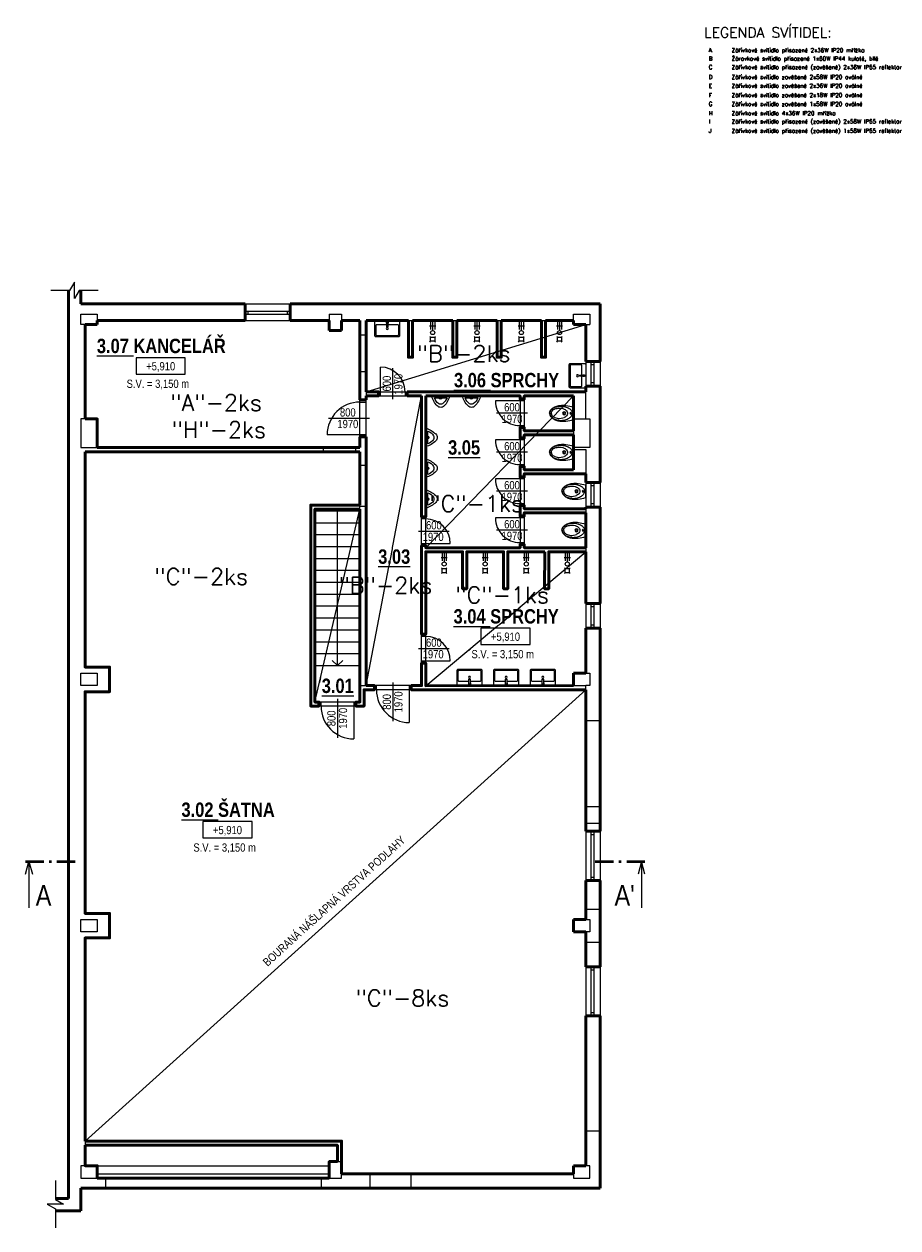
# Model space of a CAD drawing. Header units: millimetres. Extents: x 26475 to 167985, y -34926 to 83462.
# Tile 17 of 19: x 110820 to 132110, y 54127 to 83462. Entities that reach past the tile are written whole.
import ezdxf
from ezdxf.enums import TextEntityAlignment as Align

# ---------------------------------------------------------------- set-up
doc = ezdxf.new("R2010")
doc.units = ezdxf.units.MM
doc.header["$LTSCALE"] = 400
doc.layers.get('0').update_dxf_attribs({"color": 250})
doc.layers.add('6-TEXT', color=3, linetype='Continuous')
for name, color, linetype, lineweight in [('B_pohled', 7, 'Continuous', 18), ('B_rozhraní', 7, 'Continuous', 13), ('B_sanita', 7, 'Continuous', 18), ('B_výplně otvorů', 7, 'Continuous', 18), ('B_řez', 7, 'Continuous', 50), ('N_popis', 10, 'Continuous', 13), ('S_kce_pohled', 7, 'Continuous', 18), ('S_kóty_výškové', 160, 'Continuous', 13), ('S_popis', 10, 'Continuous', 13), ('S_popis místnosti', 10, 'Continuous', 13), ('S_tenká', 120, 'Continuous', 18), ('S_tlustá', 220, 'Continuous', 50), ('S_výplně otvorů', 84, 'Continuous', 18)]:
    doc.layers.add(name, color=color, linetype=linetype, lineweight=lineweight)
doc.styles.add('ROMANS', font='romans.shx', dxfattribs={"width": 0.8})
doc.styles.get("Standard").update_dxf_attribs({"font": 'ARIALN.TTF'})

# ---------------------------------------------------------------- blocks, each defined once
blk = doc.blocks.new('*U71')
at = {"color": 0}
for p, q in [((0, 75), (1100, 75)), ((0, 75), (0, 0)), ((0, 0), (1100, 0)), ((75, 75), (75, 0)), ((1025, 0), (1025, 75)), ((1100, 0), (1100, 75))]:
    blk.add_line(p, q, dxfattribs=at)
blk = doc.blocks.new('*U75')
at = {"color": 0}
for p, q in [((0, 75), (1200, 75)), ((0, 75), (0, 0)), ((0, 0), (1200, 0)), ((75, 75), (75, 0)), ((1125, 0), (1125, 75)), ((1200, 0), (1200, 75))]:
    blk.add_line(p, q, dxfattribs=at)
blk = doc.blocks.new('*U81')
for p, q in [((12, 0), (0, 0)), ((0, 0), (0, -4)), ((12, -4), (12, 0)), ((0, -4), (12, -4))]:
    blk.add_line(p, q)
blk.add_attdef('VYSKA', text='', height=2).set_placement((6, -3.08), align=Align.CENTER)
blk = doc.blocks.new('*U85')
at = {"color": 0}
for p, q in [((0, 75), (600, 75)), ((0, 75), (0, 0)), ((0, 0), (600, 0)), ((75, 75), (75, 0)), ((525, 0), (525, 75)), ((600, 0), (600, 75))]:
    blk.add_line(p, q, dxfattribs=at)
blk = doc.blocks.new('*U97')
at = {"linetype": 'ByBlock'}
for p, q in [((-400, 0), (-450, 0)), ((-400, -100), (-400, 0)), ((-400, -100), (-450, -100)), ((400, 0), (400, -100)), ((450, 0), (400, 0)), ((400, -100), (400, -900)), ((450, -100), (400, -100))]:
    blk.add_line(p, q, dxfattribs=at)
for p, q in [((-450, -100), (-450, 0)), ((0, 78), (0, -871)), ((450, -100), (450, 0))]:
    blk.add_line(p, q)
at = {"linetype": 'Continuous'}
for p, q in [((400, 0), (-400, 0)), ((400, -100), (-400, -100))]:
    blk.add_line(p, q, dxfattribs=at)
at = {"linetype": 'ByBlock'}
blk.add_arc((400, -100), 800, 180, 270, dxfattribs=at)
at = {"flags": 8}
blk.add_attdef('SIRKA', text='', height=100, rotation=90, dxfattribs=at).set_placement((13, -397), align=Align.BOTTOM_CENTER)
blk.add_attdef('VYSKA', text='', height=100, rotation=90, dxfattribs=at).set_placement((35, -396), align=Align.TOP_CENTER)
blk = doc.blocks.new('*U88')
at = {"linetype": 'ByBlock'}
for p, q in [((-400, 0), (-450, 0)), ((-400, -100), (-400, 0)), ((-400, -100), (-450, -100)), ((400, 0), (400, -100)), ((450, 0), (400, 0)), ((400, -100), (400, -900)), ((450, -100), (400, -100))]:
    blk.add_line(p, q, dxfattribs=at)
for p, q in [((-450, -100), (-450, 0)), ((0, 78), (0, -871)), ((450, -100), (450, 0))]:
    blk.add_line(p, q)
at = {"linetype": 'Continuous'}
for p, q in [((400, 0), (-400, 0)), ((400, -100), (-400, -100))]:
    blk.add_line(p, q, dxfattribs=at)
at = {"linetype": 'ByBlock'}
blk.add_arc((400, -100), 800, 180, 270, dxfattribs=at)
at = {"flags": 8}
blk.add_attdef('SIRKA', text='', height=100, rotation=90, dxfattribs=at).set_placement((13, -397), align=Align.BOTTOM_CENTER)
blk.add_attdef('VYSKA', text='', height=100, rotation=90, dxfattribs=at).set_placement((35, -396), align=Align.TOP_CENTER)
blk = doc.blocks.new('*U98')
for p, q in [((0, -78), (0, 671)), ((-350, 100), (-350, 0)), ((350, 100), (350, 0))]:
    blk.add_line(p, q)
at = {"linetype": 'ByBlock'}
for p, q in [((300, 100), (300, 700)), ((-300, 100), (-350, 100)), ((-300, 0), (-350, 0)), ((-300, 100), (-300, 0)), ((300, 0), (300, 100)), ((350, 100), (300, 100)), ((350, 0), (300, 0))]:
    blk.add_line(p, q, dxfattribs=at)
at = {"linetype": 'Continuous'}
for p, q in [((300, 100), (-300, 100)), ((300, 0), (-300, 0))]:
    blk.add_line(p, q, dxfattribs=at)
at = {"linetype": 'ByBlock'}
blk.add_arc((300, 100), 600, 90, 180, dxfattribs=at)
at = {"flags": 8}
blk.add_attdef('SIRKA', text='', height=100, rotation=90, dxfattribs=at).set_placement((13, 299), align=Align.BOTTOM_CENTER)
blk.add_attdef('VYSKA', text='', height=100, rotation=90, dxfattribs=at).set_placement((35, 290), align=Align.TOP_CENTER)
blk = doc.blocks.new('*U90')
for p, q in [((0, -78), (0, 671)), ((-350, 100), (-350, 0)), ((350, 100), (350, 0))]:
    blk.add_line(p, q)
at = {"linetype": 'ByBlock'}
for p, q in [((300, 100), (300, 700)), ((-300, 100), (-350, 100)), ((-300, 0), (-350, 0)), ((-300, 100), (-300, 0)), ((300, 0), (300, 100)), ((350, 100), (300, 100)), ((350, 0), (300, 0))]:
    blk.add_line(p, q, dxfattribs=at)
at = {"linetype": 'Continuous'}
for p, q in [((300, 100), (-300, 100)), ((300, 0), (-300, 0))]:
    blk.add_line(p, q, dxfattribs=at)
at = {"linetype": 'ByBlock'}
blk.add_arc((300, 100), 600, 90, 180, dxfattribs=at)
at = {"flags": 8}
blk.add_attdef('SIRKA', text='', height=100, rotation=90, dxfattribs=at).set_placement((13, 299), align=Align.BOTTOM_CENTER)
blk.add_attdef('VYSKA', text='', height=100, rotation=90, dxfattribs=at).set_placement((35, 290), align=Align.TOP_CENTER)
blk = doc.blocks.new('*U91')
at = {"linetype": 'ByBlock'}
for p, q in [((-350, 0), (-300, 0)), ((-300, 0), (-300, -100)), ((300, -100), (300, 0)), ((-350, -100), (-300, -100)), ((-300, -100), (-300, -700)), ((300, 0), (350, 0)), ((300, -100), (350, -100))]:
    blk.add_line(p, q, dxfattribs=at)
for p, q in [((-350, -100), (-350, 0)), ((0, 78), (0, -671)), ((350, -100), (350, 0))]:
    blk.add_line(p, q)
at = {"linetype": 'Continuous'}
for p, q in [((-300, 0), (300, 0)), ((-300, -100), (300, -100))]:
    blk.add_line(p, q, dxfattribs=at)
at = {"linetype": 'ByBlock'}
blk.add_arc((-300, -100), 600, 270, 0, dxfattribs=at)
at = {"flags": 8}
blk.add_attdef('SIRKA', text='', height=100, rotation=90, dxfattribs=at).set_placement((13, -297), align=Align.BOTTOM_CENTER)
blk.add_attdef('VYSKA', text='', height=100, rotation=90, dxfattribs=at).set_placement((35, -296), align=Align.TOP_CENTER)
blk = doc.blocks.new('*U99')
at = {"linetype": 'ByBlock'}
for p, q in [((-350, 0), (-300, 0)), ((-300, 0), (-300, -100)), ((300, -100), (300, 0)), ((-350, -100), (-300, -100)), ((-300, -100), (-300, -700)), ((300, 0), (350, 0)), ((300, -100), (350, -100))]:
    blk.add_line(p, q, dxfattribs=at)
for p, q in [((-350, -100), (-350, 0)), ((0, 78), (0, -671)), ((350, -100), (350, 0))]:
    blk.add_line(p, q)
at = {"linetype": 'Continuous'}
for p, q in [((-300, 0), (300, 0)), ((-300, -100), (300, -100))]:
    blk.add_line(p, q, dxfattribs=at)
at = {"linetype": 'ByBlock'}
blk.add_arc((-300, -100), 600, 270, 0, dxfattribs=at)
at = {"flags": 8}
blk.add_attdef('SIRKA', text='', height=100, rotation=90, dxfattribs=at).set_placement((13, -297), align=Align.BOTTOM_CENTER)
blk.add_attdef('VYSKA', text='', height=100, rotation=90, dxfattribs=at).set_placement((35, -296), align=Align.TOP_CENTER)
blk = doc.blocks.new('*U100')
at = {"linetype": 'ByBlock'}
for p, q in [((-350, 0), (-300, 0)), ((-300, 0), (-300, -100)), ((300, -100), (300, 0)), ((-350, -100), (-300, -100)), ((-300, -100), (-300, -700)), ((300, 0), (350, 0)), ((300, -100), (350, -100))]:
    blk.add_line(p, q, dxfattribs=at)
for p, q in [((-350, -100), (-350, 0)), ((0, 78), (0, -671)), ((350, -100), (350, 0))]:
    blk.add_line(p, q)
at = {"linetype": 'Continuous'}
for p, q in [((-300, 0), (300, 0)), ((-300, -100), (300, -100))]:
    blk.add_line(p, q, dxfattribs=at)
at = {"linetype": 'ByBlock'}
blk.add_arc((-300, -100), 600, 270, 0, dxfattribs=at)
at = {"flags": 8}
blk.add_attdef('SIRKA', text='', height=100, rotation=90, dxfattribs=at).set_placement((13, -297), align=Align.BOTTOM_CENTER)
blk.add_attdef('VYSKA', text='', height=100, rotation=90, dxfattribs=at).set_placement((35, -296), align=Align.TOP_CENTER)
blk = doc.blocks.new('*U101')
at = {"linetype": 'ByBlock'}
for p, q in [((-350, 0), (-300, 0)), ((-300, 0), (-300, -100)), ((300, -100), (300, 0)), ((-350, -100), (-300, -100)), ((-300, -100), (-300, -700)), ((300, 0), (350, 0)), ((300, -100), (350, -100))]:
    blk.add_line(p, q, dxfattribs=at)
for p, q in [((-350, -100), (-350, 0)), ((0, 78), (0, -671)), ((350, -100), (350, 0))]:
    blk.add_line(p, q)
at = {"linetype": 'Continuous'}
for p, q in [((-300, 0), (300, 0)), ((-300, -100), (300, -100))]:
    blk.add_line(p, q, dxfattribs=at)
at = {"linetype": 'ByBlock'}
blk.add_arc((-300, -100), 600, 270, 0, dxfattribs=at)
at = {"flags": 8}
blk.add_attdef('SIRKA', text='', height=100, rotation=90, dxfattribs=at).set_placement((13, -297), align=Align.BOTTOM_CENTER)
blk.add_attdef('VYSKA', text='', height=100, rotation=90, dxfattribs=at).set_placement((35, -296), align=Align.TOP_CENTER)
blk = doc.blocks.new('*U92')
at = {"linetype": 'Continuous'}
for p, q in [((400, 0), (-400, 0)), ((400, -150), (-400, -150))]:
    blk.add_line(p, q, dxfattribs=at)
at = {"linetype": 'ByBlock'}
for p, q in [((-400, -150), (-400, 0)), ((400, 0), (400, -150)), ((450, 0), (400, 0)), ((-400, 0), (-450, 0)), ((-400, -150), (-450, -150)), ((400, -150), (400, -950)), ((450, -150), (400, -150))]:
    blk.add_line(p, q, dxfattribs=at)
for p, q in [((0, 78), (0, -921)), ((450, -150), (450, 0)), ((-450, -150), (-450, 0))]:
    blk.add_line(p, q)
blk.add_arc((400, -150), 800, 180, 270, dxfattribs=at)
at = {"flags": 8}
blk.add_attdef('SIRKA', text='', height=100, rotation=90, dxfattribs=at).set_placement((13, -447), align=Align.BOTTOM_CENTER)
blk.add_attdef('VYSKA', text='', height=100, rotation=90, dxfattribs=at).set_placement((35, -446), align=Align.TOP_CENTER)
blk = doc.blocks.new('*U93')
at = {"linetype": 'ByBlock'}
for p, q in [((-300, 100), (-300, 700)), ((-350, 100), (-300, 100)), ((-350, 0), (-300, 0)), ((-300, 0), (-300, 100)), ((300, 100), (300, 0)), ((300, 100), (350, 100)), ((300, 0), (350, 0))]:
    blk.add_line(p, q, dxfattribs=at)
for p, q in [((0, -78), (0, 671)), ((-350, 100), (-350, 0)), ((350, 100), (350, 0))]:
    blk.add_line(p, q)
at = {"linetype": 'Continuous'}
for p, q in [((-300, 100), (300, 100)), ((-300, 0), (300, 0))]:
    blk.add_line(p, q, dxfattribs=at)
at = {"linetype": 'ByBlock'}
blk.add_arc((-300, 100), 600, 360, 90, dxfattribs=at)
at = {"flags": 8}
blk.add_attdef('SIRKA', text='', height=100, rotation=90, dxfattribs=at).set_placement((13, 299), align=Align.BOTTOM_CENTER)
blk.add_attdef('VYSKA', text='', height=100, rotation=90, dxfattribs=at).set_placement((35, 290), align=Align.TOP_CENTER)
blk = doc.blocks.new('*U94')
at = {"ltscale": 5}
for p, q in [((76.2, 0), (0, 0)), ((73.71, 2.61), (76.2, 0)), ((73.71, -2.61), (76.2, 0))]:
    blk.add_line(p, q, dxfattribs=at)
blk = doc.blocks.new('UMYVADLO_PULT_600X400')
blk.add_lwpolyline([(300, 25), (300, 375, 0.414214), (275, 400), (-275, 400, 0.414214), (-300, 375), (-300, 25, 0.414214), (-275, 0), (275, 0, 0.414214)], format="xyb", close=True)
blk.add_lwpolyline([(15, 100), (250, 100, 0.414214), (275, 125), (275, 350, 0.414214), (250, 375), (-250, 375, 0.414214), (-275, 350), (-275, 125, 0.414214), (-250, 100), (-15, 100)], format="xyb")
blk.add_lwpolyline([(-15, 70), (-20, 70), (-20, 30), (20, 30), (20, 70), (15, 70)])
blk.add_lwpolyline([(-15, 155), (-15, 35), (15, 35), (15, 155)], close=True)
blk.add_circle((0, 200), 25)
blk = doc.blocks.new('A$C0BE674CB')
blk.add_line((-150.592724, 0), (150.592724, 0))
for centre, radius in [((0.013214, -225.145218), 37.5), ((0.013214, -225.145218), 24), ((-0.000015, -69.792725), 17.5)]:
    blk.add_circle(centre, radius)
for centre, radius, start, end in [((-150.592747, -4), 4, 89.9852599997, 163.163498), ((35.54599, -284.333954), 149.405289, 119.906661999, 156.7666240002), ((-0.000015, -222.534195), 78.11203, 90, 119.906661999), ((-0.000015, -141.108673), 111.985252, 57.1394809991, 90.0000759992), ((-0.000015, -222.534195), 78.11203, 60.093338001, 90), ((-35.546021, -284.333954), 149.405289, 23.2333759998, 60.093338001), ((-38.25827, -200.336365), 182.494919, 31.5552829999, 57.1394809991), ((-169.67754, -341.915284), 295.374023, 353.8547900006, 23.23349), ((-191.542118, -294.472382), 362.376892, 15.0042569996, 31.5553740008), ((-791.895573, -289.012238), 988.640137, 6.2498699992, 16.8248749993), ((-246.82349, -309.289276), 419.609497, 359.5397489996, 15.0042649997), ((-277.253987, -266.912293), 472.253998, 346.2259289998, 358.1977310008), ((-520.29279, -259.264405), 715.413086, 358.1969679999, 6.2498699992), ((24.889042, -410.808167), 134, 207.6050609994, 243.6271099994), ((-0.013245, -460.979798), 78, 270, 296.3728959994), ((-0.000015, -481.597138), 98.548065, 270, 283.3984169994), ((-0.000015, -477.756806), 98.373566, 270.0000739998, 287.0153729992), ((-13.600356, -424.501892), 157.240784, 283.3984189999, 310.8612060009), ((-11.864981, -438.985474), 138.919754, 287.0153749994, 308.1805950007), ((-53.054817, -385.416535), 206.493668, 307.5571400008, 325.0084800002), ((-73.15435, -355.656739), 248.270081, 310.8612060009, 332.2022550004), ((-153.260212, -343.682923), 278.861816, 332.3949969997, 353.8547900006), ((-113.051106, -342.15326), 280.46167, 324.2046809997, 338.9079900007), ((-210.403385, -283.300446), 403.42392, 332.2023390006, 346.2259060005), ((-178.213001, -316.362122), 350.542023, 338.4063799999, 352.4776460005), ((-230.799412, -309.41803), 403.5849, 352.4776540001, 359.5397489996)]:
    blk.add_arc(centre, radius, start, end)
at = {"extrusion": (0, 0, -1)}
for centre, radius, start, end in [((-520.292782, -259.264405), 715.413086, 358.1969679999, 6.2498699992), ((-277.253963, -266.912293), 472.253998, 346.2251510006, 358.1969679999), ((-791.895565, -289.012238), 988.640137, 6.2498699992, 16.8248749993), ((-246.823452, -309.289276), 419.609497, 359.5398480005, 15.0043719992), ((-191.54208, -294.472382), 362.376892, 15.0043719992, 31.5555040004), ((-169.677501, -341.915284), 295.374023, 353.8549040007, 23.2335890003), ((-38.25824, -200.336365), 182.494919, 31.5552829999, 57.1394770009), ((0.000015, -141.108673), 111.985252, 57.1394770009, 90.0000639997), ((-150.592708, -4), 4, 90.0003440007, 163.1746519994), ((-210.403347, -283.300446), 403.42392, 332.2024770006, 346.2260279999), ((-230.799373, -309.41803), 403.5849, 352.4777760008, 359.5398480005), ((-178.212963, -316.362122), 350.542023, 338.4065090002, 352.4777760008), ((-113.051067, -342.15326), 280.46167, 324.2048720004, 338.908164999), ((-73.154323, -355.656739), 248.270081, 310.8609919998, 332.2020419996), ((-153.260174, -343.682923), 278.861816, 332.3951570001, 353.8549040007), ((-53.05479, -385.416535), 206.493668, 307.5569150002, 325.0082629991), ((-13.600326, -424.501892), 157.240784, 283.3983459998, 310.8611600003), ((-11.864948, -438.985474), 138.919754, 287.0154879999, 308.1806949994), ((-0.013214, -460.979798), 78, 270, 296.3729099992), ((0.000015, -477.756806), 98.373566, 270.0000759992, 287.015381), ((0.000015, -481.597138), 98.548065, 270, 283.3984070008), ((24.889073, -410.808167), 134, 207.605064, 243.627106)]:
    blk.add_arc(centre, radius, start, end, dxfattribs=at)
blk = doc.blocks.new('pisoar')
for points in [[(-225, 0, 0.114666), (-83, -246, 0.418), (83, -246, 0.130839), (225, 0)], [(-153, -50, 0.179953), (-42, -192, 0.252734), (48, -191, 0.175761), (155, -50)]]:
    blk.add_lwpolyline(points, format="xyb", close=True)
blk.add_arc((4, -50), 31.1, 180, 0)
blk = doc.blocks.new('*U151')
at = {"color": 0, "linetype": 'ByBlock'}
for p, q in [((0, 11.27), (-11.25, 11.27)), ((-0.01, -137.94), (-11.26, -137.94))]:
    blk.add_line(p, q, dxfattribs=at)
for points in [[(-3.05, 12.09), (0, 11.27), (-3.05, 10.44)], [(-3.06, -138.77), (-0.01, -137.94), (-3.07, -137.14)]]:
    blk.add_lwpolyline(points, dxfattribs=at)
at = {"color": 0, "linetype": 'ByBlock', "const_width": 0.63}
for points in [[(0, 12.15), (0, 7.65)], [(0, 6.39), (0, 5.76)], [(0, 4.5), (0, 0)], [(-0.01, -131.17), (-0.01, -126.67)], [(-0.01, -133.06), (-0.01, -132.43)], [(-0.01, -138.82), (-0.01, -134.32)]]:
    blk.add_lwpolyline(points, dxfattribs=at)
at = {"color": 0, "linetype": 'ByBlock'}
blk.add_attdef('ŘEZ_1K', (-10.73, 9.63), '', height=5, rotation=269.9958, dxfattribs=at)
at = {"color": 0, "linetype": 'ByBlock', "flags": 12}
blk.add_attdef('ŘEZ_2K', text='', height=5, rotation=269.9958, dxfattribs=at).set_placement((-10.74, -136.3), align=Align.RIGHT)

msp = doc.modelspace()

# ---------------------------------------------------------------- linework, layer by layer
at = {"layer": 'B_pohled'}
for points in [[(117904, 71602), (119004, 71602)], [(117904, 71312), (119004, 71312)], [(117904, 71022), (119004, 71022)], [(117904, 70732), (119004, 70732)], [(117904, 70442), (119004, 70442)], [(117904, 70152), (119004, 70152)], [(117904, 69862), (119004, 69862)], [(117904, 69572), (119004, 69572)], [(117904, 69282), (119004, 69282)], [(117904, 68992), (119004, 68992)], [(117904, 68702), (119004, 68702)], [(117904, 68412), (119004, 68412)], [(117904, 68122), (119004, 68122)], [(117904, 67832), (119004, 67832)]]:
    msp.add_lwpolyline(points, dxfattribs=at)
at = {"layer": 'B_rozhraní'}
for points in [[(119154, 74502), (119154, 74402)], [(119254, 55092), (119254, 55442)], [(120254, 55092), (120254, 55442)]]:
    msp.add_lwpolyline(points, dxfattribs=at)
at = {"layer": 'B_sanita'}
for p, q in [((120849, 76099), (120699, 76099)), ((120724, 76222), (120724, 76019)), ((120774, 76222), (120774, 75994)), ((120824, 76222), (120824, 76019)), ((121929, 76099), (121779, 76099)), ((121804, 76222), (121804, 76019)), ((121854, 76222), (121854, 75994)), ((121904, 76222), (121904, 76019)), ((123009, 76099), (122859, 76099)), ((122884, 76222), (122884, 76019)), ((122934, 76222), (122934, 75994)), ((122984, 76222), (122984, 76019)), ((123939, 76099), (123789, 76099)), ((123814, 76222), (123814, 76019)), ((123864, 76222), (123864, 75994)), ((123914, 76222), (123914, 76019)), ((121129, 70459), (120979, 70459)), ((121004, 70582), (121004, 70379)), ((121054, 70582), (121054, 70354)), ((121104, 70582), (121104, 70379)), ((122129, 70459), (121979, 70459)), ((122004, 70582), (122004, 70379)), ((122054, 70582), (122054, 70354)), ((122104, 70582), (122104, 70379)), ((123129, 70459), (122979, 70459)), ((123004, 70582), (123004, 70379)), ((123054, 70582), (123054, 70354)), ((123104, 70582), (123104, 70379)), ((124129, 70459), (123979, 70459)), ((124004, 70582), (124004, 70379)), ((124054, 70582), (124054, 70354)), ((124104, 70582), (124104, 70379))]:
    msp.add_line(p, q, dxfattribs=at)
for points in [[(120706, 75852), (120725, 75832)], [(120706, 75712), (120725, 75732)], [(120823, 75832), (120842, 75852)], [(120842, 75712), (120823, 75732)], [(121786, 75852), (121805, 75832)], [(121786, 75712), (121805, 75732)], [(121903, 75832), (121922, 75852)], [(121922, 75712), (121903, 75732)], [(122866, 75852), (122885, 75832)], [(122866, 75712), (122885, 75732)], [(122983, 75832), (123002, 75852)], [(123002, 75712), (122983, 75732)], [(123796, 75852), (123815, 75832)], [(123796, 75712), (123815, 75732)], [(123913, 75832), (123932, 75852)], [(123932, 75712), (123913, 75732)], [(120986, 70212), (121005, 70192)], [(121103, 70192), (121122, 70212)], [(121986, 70212), (122005, 70192)], [(122103, 70192), (122122, 70212)], [(122986, 70212), (123005, 70192)], [(123103, 70192), (123122, 70212)], [(123986, 70212), (124005, 70192)], [(124103, 70192), (124122, 70212)], [(120986, 70072), (121005, 70092)], [(121122, 70072), (121103, 70092)], [(121986, 70072), (122005, 70092)], [(122122, 70072), (122103, 70092)], [(122986, 70072), (123005, 70092)], [(123122, 70072), (123103, 70092)], [(123986, 70072), (124005, 70092)], [(124122, 70072), (124103, 70092)]]:
    msp.add_lwpolyline(points, dxfattribs=at)
for points in [[(120724, 75832), (120824, 75832), (120824, 75732), (120724, 75732)], [(121804, 75832), (121904, 75832), (121904, 75732), (121804, 75732)], [(122884, 75832), (122984, 75832), (122984, 75732), (122884, 75732)], [(123814, 75832), (123914, 75832), (123914, 75732), (123814, 75732)], [(121004, 70192), (121104, 70192), (121104, 70092), (121004, 70092)], [(122004, 70192), (122104, 70192), (122104, 70092), (122004, 70092)], [(123004, 70192), (123104, 70192), (123104, 70092), (123004, 70092)], [(124004, 70192), (124104, 70192), (124104, 70092), (124004, 70092)]]:
    msp.add_lwpolyline(points, close=True, dxfattribs=at)
for centre in [(120774, 75944), (121854, 75944), (122934, 75944), (123864, 75944), (121054, 70304), (122054, 70304), (123054, 70304), (124054, 70304)]:
    msp.add_circle(centre, 50, dxfattribs=at)
at = {"layer": 'B_výplně otvorů'}
for points in [[(124504, 75242), (124504, 74642)], [(124854, 75242), (124854, 74642)], [(124504, 72292), (124504, 71692)], [(124854, 72292), (124854, 71692)], [(124504, 69342), (124504, 68742)], [(124854, 69342), (124854, 68742)], [(124504, 63792), (124504, 62592)], [(124854, 63792), (124854, 62592)], [(124504, 60492), (124504, 59292)], [(124854, 60492), (124854, 59292)], [(112604, 55642), (118254, 55642)], [(112604, 55442), (118254, 55442)]]:
    msp.add_lwpolyline(points, dxfattribs=at)
at = {"layer": 'B_řez'}
for p, q in [((120504, 74402), (120154, 74402)), ((124504, 66492), (124504, 64392)), ((124504, 63992), (124504, 63792)), ((124504, 62592), (124504, 61892)), ((124854, 62592), (124854, 61892)), ((124504, 61092), (124504, 60492)), ((124854, 61092), (124854, 60492)), ((124504, 59292), (124504, 56492)), ((124854, 59292), (124854, 56492)), ((112804, 55342), (118054, 55342)), ((118054, 55092), (112804, 55092))]:
    msp.add_line(p, q, dxfattribs=at)
for points in [[(120184, 76242), (120184, 75342), (120284, 75342), (120284, 76242)], [(121264, 76242), (121264, 75342), (121364, 75342), (121364, 76242)], [(122344, 76242), (122344, 75342), (122444, 75342), (122444, 76242)], [(123424, 76242), (123424, 75342), (123524, 75342), (123524, 76242)], [(119004, 75892), (119004, 74992)], [(119154, 75892), (119154, 74992)], [(119154, 74502), (119454, 74502), (119454, 74402), (119154, 74402)], [(120154, 74502), (120154, 74402)], [(120154, 74502), (124504, 74502)], [(120604, 74402), (120604, 71452), (120504, 71452), (120504, 74402)], [(124204, 74402), (123004, 74402), (123004, 74327), (122904, 74327), (122904, 74402), (120604, 74402)], [(124204, 73842), (124204, 74402)], [(124204, 73452), (123004, 73452), (123004, 73377), (122904, 73377), (122904, 73627), (123004, 73627), (123004, 73552), (124204, 73552)], [(118104, 73142), (118904, 73142)], [(124204, 72602), (124204, 73092)], [(118104, 73042), (118904, 73042)], [(119004, 72717), (119004, 71742)], [(119154, 72717), (119154, 71717)], [(124504, 72502), (123004, 72502), (123004, 72427), (122904, 72427), (122904, 72677), (123004, 72677), (123004, 72602), (124204, 72602)], [(119004, 71742), (117804, 71742), (117804, 66842), (118004, 66842), (118004, 66942), (117904, 66942), (117904, 71642), (119004, 71642)], [(124504, 71652), (123004, 71652), (123004, 71727), (122904, 71727), (122904, 71477), (123004, 71477), (123004, 71552), (124504, 71552)], [(120504, 70752), (120604, 70752), (120604, 70702), (122904, 70702), (122904, 70777), (123004, 70777), (123004, 70702), (124504, 70702)], [(123504, 70602), (122604, 70602), (122604, 69702), (122504, 69702), (122504, 70602), (121604, 70602), (121604, 69702), (121504, 69702), (121504, 70602), (120604, 70602), (120604, 68592), (120504, 68592), (120504, 70752)], [(124504, 70602), (123604, 70602), (123604, 69702), (123502, 69702), (123504, 70602)], [(120254, 67342), (120504, 67342), (120504, 67892), (120604, 67892), (120604, 67340), (124204, 67342)], [(119004, 67342), (119004, 66942), (118904, 66942), (118904, 66842), (119104, 66842), (119104, 67242), (119354, 67242), (119354, 67342), (119154, 67342)], [(120254, 67342), (120254, 67242), (124504, 67242)], [(124854, 66492), (124854, 64392)], [(124854, 63992), (124854, 63792)], [(124504, 63792), (124854, 63792)], [(124504, 62592), (124854, 62592)], [(124504, 60492), (124854, 60492)], [(124504, 59292), (124854, 59292)], [(112304, 56242), (118554, 56242), (118554, 55742)], [(112304, 56142), (118454, 56142), (118454, 55742)], [(119254, 55442), (120254, 55442)], [(119254, 55092), (120254, 55092)]]:
    msp.add_lwpolyline(points, dxfattribs=at)
at = {"layer": 'S_kce_pohled'}
for points in [[(112623, 76972), (112161, 76972), (112046, 76772), (112046, 77172), (111930, 76972), (111468, 76972)], [(111583, 55281), (111583, 54819), (111783, 54704), (111383, 54704), (111583, 54588), (111583, 54127)]]:
    msp.add_lwpolyline(points, dxfattribs=at)
at = {"layer": 'S_tenká'}
for p, q in [((112204, 76142), (112204, 76392)), ((112204, 76392), (112604, 76392)), ((112604, 76392), (112604, 76242)), ((118254, 76392), (118254, 76242)), ((112304, 76142), (112204, 76142)), ((124504, 73842), (124504, 74502)), ((124204, 73842), (124604, 73842)), ((124604, 73842), (124604, 73142)), ((118104, 73142), (118104, 73042)), ((124604, 73142), (124204, 73142)), ((119004, 67342), (119154, 67342)), ((124204, 67342), (124504, 67342))]:
    msp.add_line(p, q, dxfattribs=at)
for points in [[(118254, 76392), (118554, 76392), (118554, 76242)], [(124204, 76242), (124204, 76392), (124604, 76392), (124604, 76142)], [(120184, 76242), (120284, 76242)], [(121264, 76242), (121364, 76242)], [(122344, 76242), (122444, 76242)], [(123424, 76242), (123524, 76242)], [(124504, 76142), (124604, 76142)], [(119004, 75892), (119154, 75892)], [(119004, 74992), (119154, 74992)], [(112304, 73842), (112204, 73842), (112204, 73142), (112604, 73142)], [(124204, 73552), (124204, 73452)], [(118904, 73042), (118904, 73142)], [(124204, 73092), (124504, 73092), (124504, 72502)], [(119004, 72717), (119154, 72717)], [(119004, 71642), (119004, 71742)], [(119004, 71717), (119154, 71717)], [(124504, 71652), (124504, 71552)], [(124504, 70702), (124504, 70602)], [(124504, 67642), (124604, 67642), (124604, 67342), (124504, 67342)], [(124504, 67242), (124504, 67342)], [(124504, 66492), (124854, 66492)], [(124504, 64392), (124854, 64392)], [(124504, 63992), (124854, 63992)], [(124504, 61892), (124854, 61892)], [(124504, 61642), (124604, 61642), (124604, 61342), (124504, 61342)], [(124504, 61092), (124854, 61092)], [(124504, 56492), (124854, 56492)], [(112304, 56242), (112304, 56142)], [(118454, 55742), (118554, 55742)], [(112304, 55642), (112204, 55642), (112204, 55342), (112604, 55342)], [(124204, 55442), (124204, 55342), (124604, 55342), (124604, 55642), (124504, 55642)], [(112804, 55342), (112804, 55092)], [(118054, 55342), (118054, 55092)], [(118254, 55342), (118554, 55342)], [(118554, 55342), (118554, 55442)]]:
    msp.add_lwpolyline(points, dxfattribs=at)
for points in [[(112204, 67642), (112604, 67642), (112604, 67342), (112204, 67342)], [(112204, 61642), (112604, 61642), (112604, 61342), (112204, 61342)]]:
    msp.add_lwpolyline(points, close=True, dxfattribs=at)
at = {"layer": 'S_tlustá'}
for p, q in [((111904, 54842), (111904, 76972)), ((112204, 76642), (116204, 76642)), ((117304, 76642), (124854, 76642)), ((124854, 75242), (124854, 76642)), ((112304, 73842), (112304, 76142)), ((112304, 76142), (112604, 76142)), ((112604, 76142), (112604, 76242)), ((112604, 76242), (116204, 76242)), ((117304, 76242), (118254, 76242)), ((118254, 76242), (118254, 75992)), ((118254, 75992), (118554, 75992)), ((118554, 75992), (118554, 76242)), ((118554, 76242), (119004, 76242)), ((119154, 76242), (120184, 76242)), ((120284, 76242), (121264, 76242)), ((121364, 76242), (122344, 76242)), ((122444, 76242), (123424, 76242)), ((123524, 76242), (124204, 76242)), ((124204, 76142), (124504, 76142)), ((124504, 76142), (124504, 75242)), ((124504, 75242), (124854, 75242)), ((119154, 74402), (119154, 74302)), ((119004, 73402), (119004, 73142)), ((119154, 73402), (119154, 72717)), ((112304, 73042), (118104, 73042)), ((119004, 73042), (119004, 72717)), ((124504, 72502), (124504, 72292)), ((119004, 71642), (119004, 67342)), ((119154, 71717), (119154, 67342)), ((124504, 71692), (124504, 71652)), ((124504, 71552), (124504, 70702)), ((124504, 70602), (124504, 69342)), ((124504, 68742), (124504, 67642)), ((124504, 67642), (124204, 67642)), ((124204, 67642), (124204, 67342)), ((124504, 67242), (124504, 66492)), ((124504, 64392), (124504, 63992)), ((124504, 61642), (124204, 61642)), ((124204, 61642), (124204, 61342)), ((124504, 61892), (124504, 61642)), ((124854, 61892), (124854, 61092)), ((124204, 61342), (124504, 61342)), ((124504, 61342), (124504, 61092)), ((124504, 56492), (124504, 55642)), ((124854, 56492), (124854, 55092)), ((124504, 55642), (124204, 55642)), ((124204, 55642), (124204, 55442)), ((112604, 55342), (112804, 55342)), ((118054, 55342), (118254, 55342)), ((124204, 55442), (120254, 55442)), ((112804, 55092), (112204, 55092)), ((119254, 55092), (118054, 55092)), ((124854, 55092), (120254, 55092))]:
    msp.add_line(p, q, dxfattribs=at)
for points in [[(112204, 76972), (112204, 76642)], [(116204, 76642), (116204, 76242)], [(117304, 76642), (117304, 76242)], [(119004, 76242), (119004, 75892)], [(119154, 76242), (119154, 75892)], [(124204, 76142), (124204, 76242)], [(119004, 74992), (119004, 74302)], [(119154, 74992), (119154, 74502)], [(124504, 74642), (124854, 74642)], [(124504, 74502), (124504, 74642)], [(124854, 74642), (124854, 72292)], [(119004, 74302), (119154, 74302)], [(112604, 73142), (112604, 73842), (112304, 73842)], [(124204, 73552), (124204, 73842)], [(119004, 73402), (119154, 73402)], [(124204, 73092), (124204, 73452)], [(118104, 73142), (112604, 73142)], [(118904, 73142), (119004, 73142)], [(112304, 56242), (112304, 61192), (112904, 61192), (112904, 61792), (112304, 61792), (112304, 67192), (112904, 67192), (112904, 67792), (112304, 67792), (112304, 73042)], [(118904, 73042), (119004, 73042)], [(124504, 72292), (124854, 72292)], [(124504, 71692), (124854, 71692)], [(124854, 71692), (124854, 69342)], [(124504, 69342), (124854, 69342)], [(124504, 68742), (124854, 68742)], [(124854, 68742), (124854, 66492)], [(124854, 64392), (124854, 63992)], [(112604, 55342), (112604, 55642), (112304, 55642), (112304, 56142)], [(118454, 55742), (118254, 55742), (118254, 55342)], [(118554, 55442), (118554, 55742)], [(118554, 55442), (119254, 55442)], [(112204, 54542), (112204, 55092)], [(111904, 54842), (111583, 54842)], [(112204, 54542), (111583, 54542)]]:
    msp.add_lwpolyline(points, dxfattribs=at)
at = {"layer": 'S_výplně otvorů'}
for points in [[(116204, 76642), (117304, 76642)], [(116204, 76242), (117304, 76242)]]:
    msp.add_lwpolyline(points, dxfattribs=at)

# ---------------------------------------------------------------- block references
at = {"layer": 'B_pohled', "xscale": 50, "yscale": 50, "zscale": 50, "rotation": 270}
msp.add_blockref('*U94', (118454, 71642), dxfattribs=at)
at = {"layer": 'B_sanita', "xscale": -1}
for name, p, rotation in [('UMYVADLO_PULT_600X400', (119669, 76242), 180), ('UMYVADLO_PULT_600X400', (124504, 74893), 90), ('pisoar', (120971, 74402), 359.9999999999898), ('pisoar', (121721, 74402), 359.9999999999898), ('A$C0BE674CB', (124204, 73977), 270), ('pisoar', (120604, 73390), 89.99999999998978), ('A$C0BE674CB', (124204, 73027), 270), ('pisoar', (120604, 72640), 89.99999999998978), ('A$C0BE674CB', (124504, 72077), 270), ('pisoar', (120604, 71890), 89.99999999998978), ('A$C0BE674CB', (124504, 71127), 270), ('UMYVADLO_PULT_600X400', (121674, 67342), 359.9999999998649), ('UMYVADLO_PULT_600X400', (122566, 67342), 359.9999999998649), ('UMYVADLO_PULT_600X400', (123459, 67342), 359.9999999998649)]:
    msp.add_blockref(name, p, dxfattribs=dict(at, rotation=rotation))
at = {"layer": 'B_výplně otvorů'}
ref = msp.add_blockref('*U93', (119804, 74402), dxfattribs=at)
ref.add_attrib('VYSKA', '1970', dxfattribs={"layer": '0', "height": 200, "rotation": 90}).set_placement((119839, 74685), align=Align.TOP_CENTER)
ref.add_attrib('SIRKA', '600', dxfattribs={"layer": '0', "height": 200, "rotation": 90}).set_placement((119817, 74701), align=Align.BOTTOM_CENTER)
at = {"layer": 'B_výplně otvorů', "xscale": -1, "rotation": 90}
for name, p in [('*U85', (124704, 75242)), ('*U85', (124704, 72292)), ('*U85', (124704, 69342)), ('*U75', (124704, 63792)), ('*U75', (124704, 60492))]:
    msp.add_blockref(name, p, dxfattribs=at)
at = {"layer": 'B_výplně otvorů'}
ref = msp.add_blockref('*U92', (119154, 73852), dxfattribs=dict(at, rotation=270))
ref.add_attrib('VYSKA', '1970', dxfattribs={"layer": '0', "height": 200}).set_placement((118708, 73817), align=Align.TOP_CENTER)
ref.add_attrib('SIRKA', '800', dxfattribs={"layer": '0', "height": 200}).set_placement((118707, 73839), align=Align.BOTTOM_CENTER)
ref = msp.add_blockref('*U101', (123004, 73977), dxfattribs=dict(at, rotation=270))
ref.add_attrib('VYSKA', '1970', dxfattribs={"layer": '0', "height": 200}).set_placement((122708, 73942), align=Align.TOP_CENTER)
ref.add_attrib('SIRKA', '600', dxfattribs={"layer": '0', "height": 200}).set_placement((122707, 73964), align=Align.BOTTOM_CENTER)
ref = msp.add_blockref('*U100', (123004, 73027), dxfattribs=dict(at, rotation=270))
ref.add_attrib('VYSKA', '1970', dxfattribs={"layer": '0', "height": 200}).set_placement((122708, 72992), align=Align.TOP_CENTER)
ref.add_attrib('SIRKA', '600', dxfattribs={"layer": '0', "height": 200}).set_placement((122707, 73014), align=Align.BOTTOM_CENTER)
ref = msp.add_blockref('*U99', (123004, 72077), dxfattribs=dict(at, rotation=270))
ref.add_attrib('VYSKA', '1970', dxfattribs={"layer": '0', "height": 200}).set_placement((122708, 72042), align=Align.TOP_CENTER)
ref.add_attrib('SIRKA', '600', dxfattribs={"layer": '0', "height": 200}).set_placement((122707, 72064), align=Align.BOTTOM_CENTER)
ref = msp.add_blockref('*U90', (120504, 71102), dxfattribs=dict(at, rotation=270))
ref.add_attrib('VYSKA', '1970', dxfattribs={"layer": '0', "height": 200, "rotation": 360}).set_placement((120787, 71067), align=Align.TOP_CENTER)
ref.add_attrib('SIRKA', '600', dxfattribs={"layer": '0', "height": 200, "rotation": 360}).set_placement((120804, 71089), align=Align.BOTTOM_CENTER)
ref = msp.add_blockref('*U91', (123004, 71127), dxfattribs=dict(at, rotation=270))
ref.add_attrib('VYSKA', '1970', dxfattribs={"layer": '0', "height": 200}).set_placement((122708, 71092), align=Align.TOP_CENTER)
ref.add_attrib('SIRKA', '600', dxfattribs={"layer": '0', "height": 200}).set_placement((122707, 71114), align=Align.BOTTOM_CENTER)
ref = msp.add_blockref('*U98', (120504, 68242), dxfattribs=dict(at, rotation=270))
ref.add_attrib('VYSKA', '1970', dxfattribs={"layer": '0', "height": 200, "rotation": 360}).set_placement((120787, 68207), align=Align.TOP_CENTER)
ref.add_attrib('SIRKA', '600', dxfattribs={"layer": '0', "height": 200, "rotation": 360}).set_placement((120804, 68229), align=Align.BOTTOM_CENTER)
ref = msp.add_blockref('*U97', (119804, 67342), dxfattribs=at)
ref.add_attrib('VYSKA', '1970', dxfattribs={"layer": '0', "height": 200, "rotation": 90}).set_placement((119839, 66945), align=Align.TOP_CENTER)
ref.add_attrib('SIRKA', '800', dxfattribs={"layer": '0', "height": 200, "rotation": 90}).set_placement((119817, 66944), align=Align.BOTTOM_CENTER)
ref = msp.add_blockref('*U88', (118454, 66942), dxfattribs=at)
ref.add_attrib('VYSKA', '1970', dxfattribs={"layer": '0', "height": 200, "rotation": 90}).set_placement((118489, 66545), align=Align.TOP_CENTER)
ref.add_attrib('SIRKA', '800', dxfattribs={"layer": '0', "height": 200, "rotation": 90}).set_placement((118467, 66544), align=Align.BOTTOM_CENTER)
at = {"layer": 'S_výplně otvorů', "xscale": -1, "rotation": 180}
msp.add_blockref('*U71', (116204, 76467), dxfattribs=at)

# ---------------------------------------------------------------- texts
at = {"layer": '6-TEXT', "color": 5, "ltscale": 25, "style": 'ROMANS'}
msp.add_text('LEGENDA SVÍTIDEL:', height=250, dxfattribs=at).set_placement((127389, 83131))
at = {"layer": '6-TEXT', "color": 2, "style": 'ROMANS'}
for s, p in [('A', (127500, 82774)), ('C', (127500, 82362)), ('B', (127500, 82570)), ('D', (127500, 82121)), ('E', (127500, 81908)), ('G', (127500, 81463)), ('F', (127500, 81680)), ('H', (127500, 81239)), ('I', (127500, 81039)), ('J', (127500, 80811))]:
    msp.add_text(s, height=100, dxfattribs=at).set_placement(p)
at = {"layer": '6-TEXT', "style": 'ROMANS'}
for s, height, p in [('Zářivkové svítidlo přisazené 2x36W IP20 mřížka', 100, (128059, 82774)), ('Zářivkové svítidlo přisazené (zavěšené) 2x36W IP65 reflektor', 100, (128059, 82362)), ('Žárovkové svítidlo přisazené 1x60W IP44 kulaté, bílé', 100, (128059, 82570)), ('Zářivkové svítidlo zavěšené 2x58W IP20 oválné', 100, (128059, 82121)), ('Zářivkové svítidlo zavěšené 2x36W IP20 oválné', 100, (128059, 81908)), ('Zářivkové svítidlo zavěšené 2x18W IP20 oválné', 100, (128059, 81680)), ('Zářivkové svítidlo zavěšené 1x58W IP20 oválné', 100, (128059, 81463)), ('Zářivkové svítidlo 4x36W IP20 mřížka', 100, (128059, 81239)), ('Zářivkové svítidlo přisazené (zavěšené) 2x58W IP65 reflektor', 100, (128059, 81039)), ('Zářivkové svítidlo přisazené (zavěšené) 1x58W IP65 reflektor', 100, (128059, 80811)), ('"H"-2ks', 400, (114416, 73377)), ('"C"-1ks', 400, (120694, 71575)), ('"C"-2ks', 400, (113997, 69801)), ('"B"-2ks', 400, (118482, 69584)), ('"C"-8ks', 400, (118897, 59529))]:
    msp.add_text(s, height=height, dxfattribs=at).set_placement(p)
at = {"layer": 'S_popis místnosti', "char_height": 350, "attachment_point": 8, "bg_fill": 3, "box_fill_scale": 1.1, "bg_fill_color": 256, "bg_fill_transparency": 0}
for s, width, insert in [('{\\fArial Narrow|b1|i0|c238|p34;\\L3.05}', 794.07, (121540, 72964)), ('{\\fArial Narrow|b1|i0|c238|p34;\\L3.02\\l ŠATNA}', 2750.14, (115790, 64137))]:
    msp.add_mtext_dynamic_manual_height_columns(s, width=width, gutter_width=12.5, heights=[0], dxfattribs=dict(at, insert=insert))

# ---------------------------------------------------------------- next in the draw order: linework, layer by layer
at = {"layer": 'B_pohled'}
msp.add_lwpolyline([(120604, 70702), (124204, 74402)], dxfattribs=at)

# ---------------------------------------------------------------- next in the draw order: block references
at = {"layer": 'S_kóty_výškové', "xscale": 100, "yscale": 100, "zscale": 100}
msp.add_blockref('*U81', (115175, 64030), dxfattribs=at).add_auto_attribs({'VYSKA': '+5,910'})

# ---------------------------------------------------------------- next in the draw order: texts
at = {"layer": 'S_popis místnosti', "char_height": 350, "attachment_point": 8, "bg_fill": 3, "box_fill_scale": 1.1, "bg_fill_color": 256, "bg_fill_transparency": 0}
for s, width, insert in [('{\\fArial Narrow|b1|i0|c238|p34;\\L3.07\\l KANCELÁŘ}', 3375.91, (114163, 75438)), ('{\\fArial Narrow|b1|i0|c238|p34;\\L3.06\\l SPRCHY}', 2750.14, (122575, 74605)), ('{\\fArial Narrow|b1|i0|c238|p34;\\L3.03}', 794.07, (119838, 70305)), ('{\\fArial Narrow|b1|i0|c238|p34;\\L3.04\\l SPRCHY}', 2750.14, (122565, 68849)), ('{\\fArial Narrow|b1|i0|c238|p34;\\L3.01}', 794.07, (118462, 67156))]:
    msp.add_mtext_dynamic_manual_height_columns(s, width=width, gutter_width=12.5, heights=[0], dxfattribs=dict(at, insert=insert))

# ---------------------------------------------------------------- next in the draw order: linework, layer by layer
at = {"layer": 'B_pohled'}
for points in [[(119154, 74502), (124504, 76142)], [(119154, 67342), (120504, 74402)], [(117904, 66942), (119004, 71642)]]:
    msp.add_lwpolyline(points, dxfattribs=at)

# ---------------------------------------------------------------- next in the draw order: block references
at = {"layer": 'S_kóty_výškové', "xscale": 100, "yscale": 100, "zscale": 100}
for p in [(113548, 75331), (121950, 68742)]:
    msp.add_blockref('*U81', p, dxfattribs=at).add_auto_attribs({'VYSKA': '+5,910'})

# ---------------------------------------------------------------- next in the draw order: texts
at = {"layer": '6-TEXT', "style": 'ROMANS'}
for s, p in [('"B"-2ks', (120390, 75233)), ('"C"-1ks', (121326, 69351))]:
    msp.add_text(s, height=400, dxfattribs=at).set_placement(p)
at = {"layer": 'S_popis', "insert": (115706, 63496), "char_height": 200, "attachment_point": 2, "bg_fill": 3, "box_fill_scale": 1.1, "bg_fill_color": 256, "bg_fill_transparency": 0}
msp.add_mtext_dynamic_manual_height_columns('S.V. = 3,150 m', width=1605.92, gutter_width=1660, heights=[229], dxfattribs=at)

# ---------------------------------------------------------------- next in the draw order: linework, layer by layer
at = {"layer": 'B_pohled'}
msp.add_lwpolyline([(112304, 56242), (124504, 67242)], dxfattribs=at)

# ---------------------------------------------------------------- next in the draw order: block references
at = {"layer": 'N_popis'}
ref = msp.add_blockref('*U151', (112066, 63052), dxfattribs=dict(at, xscale=99.99999999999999, yscale=99.99999999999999, zscale=99.99999999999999, rotation=90.00458959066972))
ref.add_attrib('ŘEZ_1K', 'A', (111103, 61979), dxfattribs={"layer": '0', "color": 0, "linetype": 'ByBlock', "height": 500, "rotation": 0.0004})
ref.add_attrib('ŘEZ_2K', "A'", dxfattribs={"layer": '0', "color": 0, "linetype": 'ByBlock', "height": 500, "rotation": 0.0004}).set_placement((125697, 61979), align=Align.RIGHT)

# ---------------------------------------------------------------- next in the draw order: texts
at = {"layer": 'B_pohled', "insert": (116617, 60635), "char_height": 200, "attachment_point": 1, "rotation": 42.2157}
msp.add_mtext_dynamic_manual_height_columns('BOURANÁ NÁŠLAPNÁ VRSTVA PODLAHY', width=4602.6, gutter_width=12.5, heights=[0], dxfattribs=at)
at = {"layer": 'S_popis', "char_height": 200, "attachment_point": 2, "bg_fill": 3, "box_fill_scale": 1.1, "bg_fill_color": 256, "bg_fill_transparency": 0}
for insert in [(114079, 74797), (122481, 68208)]:
    msp.add_mtext_dynamic_manual_height_columns('S.V. = 3,150 m', width=1605.92, gutter_width=1660, heights=[229], dxfattribs=dict(at, insert=insert))

# ---------------------------------------------------------------- next in the draw order: linework, layer by layer
at = {"layer": 'B_pohled'}
msp.add_lwpolyline([(120604, 67340), (124504, 70602)], dxfattribs=at)

# ---------------------------------------------------------------- next in the draw order: texts
at = {"layer": '6-TEXT', "style": 'ROMANS'}
msp.add_text('"A"-2ks', height=400, dxfattribs=at).set_placement((114384, 74037))

doc.saveas('drawing.dxf')
